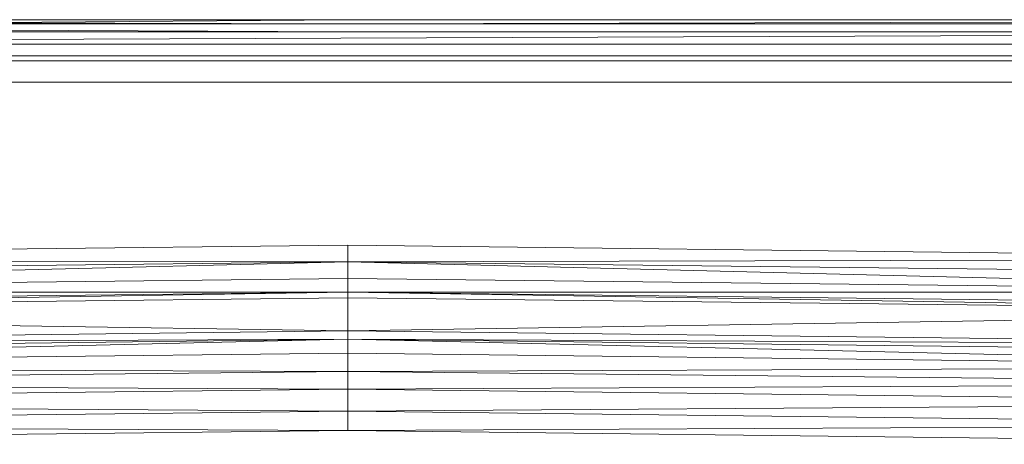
# Model space of a CAD drawing. Header units: metres. Extents: x 391.1 to 427.5, y 12.7 to 28.4.
# Tile 29 of 222: x 408.633 to 408.873, y 14.877 to 14.981. Entities that reach past the tile are written whole.
import ezdxf

# ---------------------------------------------------------------- set-up
doc = ezdxf.new("R2010")
doc.units = ezdxf.units.M
doc.layers.add('02_MOBILIARIO', color=7, linetype='Continuous', lineweight=18)
doc.layers.add('Mobiliario', color=7, linetype='Continuous', lineweight=18)

# ---------------------------------------------------------------- blocks, each defined once
blk = doc.blocks.new('Family - Plats de dutxa PS-1-153583-01_ENLLUMENAT_PS1')
at = {"layer": '02_MOBILIARIO', "color": 253, "true_color": 0xaaaaaa}
for p, q in [((0.81, 0.80026), (0.01, 0.80026)), ((0.81, 0.80026), (0.01, 0.80026)), ((0.02, 0.80026), (0.51, 0.80026)), ((0.02, 0.80026), (0.51, 0.80026)), ((0.41, 0.79926), (0.02, 0.80026)), ((0.41, 0.80026), (0.02, 0.80026)), ((0.41, 0.79926), (0.02, 0.80026)), ((0.41, 0.80026), (0.02, 0.79726)), ((0.02, 0.79726), (0.41, 0.80026)), ((0.02, 0.80026), (0.41, 0.80026)), ((0.02, 0.80026), (0.41, 0.79926)), ((0.02, 0.80026), (0.41, 0.79926)), ((0.41, 0.79926), (0.02, 0.79926)), ((0.41, 0.79726), (0.02, 0.79926)), ((0.41, 0.79726), (0.02, 0.79926)), ((0.41, 0.79926), (0.02, 0.79926)), ((0.8, 0.80026), (0.41, 0.79926)), ((0.41, 0.79926), (0.8, 0.80026)), ((0.41, 0.79926), (0.8, 0.80026)), ((0.41, 0.80026), (0.8, 0.80026)), ((0.41, 0.79926), (0.8, 0.80026)), ((0.8, 0.80026), (0.41, 0.80026)), ((0.8, 0.79926), (0.41, 0.79926)), ((0.41, 0.79926), (0.8, 0.79926)), ((0.51, 0.80026), (0.8, 0.80026)), ((0.51, 0.80026), (0.8, 0.80026)), ((0.51, 0.79726), (0.02, 0.79726)), ((0.02, 0.79726), (0.41, 0.79726)), ((0.02, 0.79726), (0.41, 0.79726)), ((0.41, 0.79726), (0.02, 0.79726)), ((0.8, 0.79726), (0.021, 0.79426)), ((0.021, 0.79426), (0.8, 0.79726)), ((0.41, 0.79726), (0.8, 0.79726)), ((0.8, 0.79726), (0.41, 0.79726)), ((0.8, 0.79726), (0.41, 0.79726)), ((0.8, 0.79726), (0.51, 0.79726)), ((0.021, 0.79426), (0.41, 0.79426)), ((0.41, 0.79426), (0.021, 0.79426)), ((0.799, 0.79426), (0.41, 0.79426)), ((0.799, 0.79426), (0.41, 0.79426)), ((0.022, 0.79026), (0.41, 0.79026)), ((0.41, 0.79026), (0.022, 0.79026)), ((0.038, 0.79146), (0.79, 0.79146)), ((0.798, 0.79026), (0.41, 0.79026)), ((0.798, 0.79026), (0.41, 0.79026)), ((0.79, 0.78506), (0.038, 0.78506)), ((0.41, 0.74526), (0.11556, 0.74189)), ((0.11556, 0.74189), (0.41, 0.74526)), ((0.70444, 0.74189), (0.41, 0.74526)), ((0.41, 0.74122), (0.41, 0.74526)), ((0.41, 0.74526), (0.70444, 0.74189)), ((0.41, 0.74526), (0.41, 0.74122)), ((0.41, 0.74122), (0.11556, 0.74189)), ((0.11556, 0.74189), (0.41, 0.74122)), ((0.70444, 0.74189), (0.41, 0.74122)), ((0.41, 0.74122), (0.70444, 0.74189)), ((0.41, 0.74122), (0.11556, 0.73785)), ((0.41, 0.74122), (0.11556, 0.7338)), ((0.41, 0.74122), (0.11556, 0.73785)), ((0.11556, 0.7338), (0.41, 0.74122)), ((0.41, 0.74122), (0.70444, 0.7338)), ((0.41, 0.74122), (0.41, 0.73717)), ((0.70444, 0.7338), (0.41, 0.74122)), ((0.41, 0.74122), (0.70444, 0.73785)), ((0.70444, 0.73785), (0.41, 0.74122)), ((0.41, 0.74122), (0.41, 0.73717)), ((0.11556, 0.7338), (0.41, 0.73717)), ((0.11556, 0.7338), (0.41, 0.73717)), ((0.41, 0.7338), (0.41, 0.73717)), ((0.41, 0.73717), (0.70444, 0.7338)), ((0.70444, 0.7338), (0.41, 0.73717)), ((0.41, 0.73717), (0.41, 0.7338)), ((0.41, 0.7338), (0.11556, 0.73043)), ((0.41, 0.7338), (0.11556, 0.7338)), ((0.11556, 0.7338), (0.41, 0.7338)), ((0.41, 0.7338), (0.11556, 0.72908)), ((0.41, 0.7338), (0.11556, 0.73043)), ((0.11556, 0.72908), (0.41, 0.7338)), ((0.11556, 0.72908), (0.41, 0.73245)), ((0.11556, 0.72908), (0.41, 0.73245)), ((0.41, 0.7338), (0.70444, 0.72908)), ((0.41, 0.7338), (0.41, 0.73245)), ((0.70444, 0.72908), (0.41, 0.7338)), ((0.41, 0.7338), (0.70444, 0.73043)), ((0.70444, 0.7338), (0.41, 0.7338)), ((0.70444, 0.73043), (0.41, 0.7338)), ((0.41, 0.7338), (0.70444, 0.7338)), ((0.41, 0.7338), (0.41, 0.73245)), ((0.41, 0.72436), (0.41, 0.73245)), ((0.41, 0.73245), (0.70444, 0.72908)), ((0.70444, 0.72908), (0.41, 0.73245)), ((0.41, 0.73245), (0.41, 0.72436)), ((0.41, 0.72436), (0.11556, 0.72908)), ((0.11556, 0.72908), (0.41, 0.72436)), ((0.70444, 0.72908), (0.41, 0.72436)), ((0.41, 0.72436), (0.70444, 0.72908)), ((0.41, 0.72436), (0.12297, 0.72099)), ((0.12297, 0.72099), (0.41, 0.72436)), ((0.41, 0.72234), (0.41, 0.72436)), ((0.41, 0.72436), (0.69702, 0.72099)), ((0.69702, 0.72099), (0.41, 0.72436)), ((0.41, 0.72436), (0.41, 0.72234)), ((0.41, 0.72234), (0.12297, 0.71897)), ((0.41, 0.72234), (0.12297, 0.72099)), ((0.12297, 0.72099), (0.41, 0.72234)), ((0.41, 0.72234), (0.12297, 0.7156)), ((0.41, 0.72234), (0.12297, 0.71897)), ((0.12297, 0.7156), (0.41, 0.72234)), ((0.41, 0.72234), (0.69702, 0.7156)), ((0.41, 0.72234), (0.41, 0.71897)), ((0.69702, 0.7156), (0.41, 0.72234)), ((0.41, 0.72234), (0.69702, 0.71897)), ((0.69702, 0.72099), (0.41, 0.72234)), ((0.69702, 0.71897), (0.41, 0.72234)), ((0.41, 0.72234), (0.69702, 0.72099)), ((0.41, 0.72234), (0.41, 0.71897)), ((0.12297, 0.7156), (0.41, 0.71897)), ((0.12297, 0.7156), (0.41, 0.71897)), ((0.41, 0.71444), (0.41, 0.71897)), ((0.41, 0.71897), (0.69702, 0.7156)), ((0.69702, 0.7156), (0.41, 0.71897)), ((0.41, 0.71897), (0.41, 0.71444)), ((0.41, 0.71444), (0.12297, 0.7156)), ((0.12297, 0.7156), (0.41, 0.71444)), ((0.69702, 0.7156), (0.41, 0.71444)), ((0.41, 0.71444), (0.69702, 0.7156)), ((0.41, 0.71444), (0.12297, 0.71155)), ((0.12297, 0.71155), (0.41, 0.71444)), ((0.41, 0.7102), (0.41, 0.71444)), ((0.41, 0.71444), (0.69702, 0.71155)), ((0.69702, 0.71155), (0.41, 0.71444)), ((0.41, 0.71444), (0.41, 0.7102)), ((0.41, 0.7102), (0.12297, 0.71155)), ((0.12297, 0.71155), (0.41, 0.7102)), ((0.69702, 0.71155), (0.41, 0.7102)), ((0.41, 0.7102), (0.69702, 0.71155)), ((0.41, 0.7102), (0.12297, 0.70683)), ((0.12297, 0.70683), (0.41, 0.7102)), ((0.41, 0.70481), (0.41, 0.7102)), ((0.41, 0.7102), (0.69702, 0.70683)), ((0.69702, 0.70683), (0.41, 0.7102)), ((0.41, 0.7102), (0.41, 0.70481)), ((0.41, 0.70481), (0.12297, 0.70683)), ((0.12297, 0.70683), (0.41, 0.70481)), ((0.69702, 0.70683), (0.41, 0.70481)), ((0.41, 0.70481), (0.69702, 0.70683)), ((0.41, 0.70481), (0.12297, 0.70144)), ((0.12297, 0.70144), (0.41, 0.70481)), ((0.41, 0.70009), (0.41, 0.70481)), ((0.41, 0.70481), (0.69702, 0.70144)), ((0.69702, 0.70144), (0.41, 0.70481)), ((0.41, 0.70481), (0.41, 0.70009)), ((0.41, 0.70009), (0.12297, 0.70144)), ((0.12297, 0.70144), (0.41, 0.70009)), ((0.69702, 0.70144), (0.41, 0.70009)), ((0.41, 0.70009), (0.69702, 0.70144)), ((0.12297, 0.69672), (0.41, 0.70009)), ((0.41, 0.70009), (0.12297, 0.69672)), ((0.69702, 0.69672), (0.41, 0.70009)), ((0.69702, 0.69672), (0.41, 0.70009))]:
    blk.add_line(p, q, dxfattribs=at)
at = {"layer": 'Mobiliario', "color": 253, "true_color": 0xaaaaaa}
for p, q in [((0.79, 0.79146), (0.038, 0.79146)), ((0.038, 0.78506), (0.79, 0.78506))]:
    blk.add_line(p, q, dxfattribs=at)
blk = doc.blocks.new('LONDR55-XX_ZZ-ARQ-CAA-M3D-Londres55_ifc-1-01_ENLLUMENAT_PS1')
at = {"layer": '02_MOBILIARIO', "color": 253, "lineweight": 18, "true_color": 0xaaaaaa}
blk.add_blockref('Family - Plats de dutxa PS-1-153583-01_ENLLUMENAT_PS1', (408.30344, 14.18035), dxfattribs=at)

msp = doc.modelspace()

# ---------------------------------------------------------------- block references
at = {"lineweight": 5}
msp.add_blockref('LONDR55-XX_ZZ-ARQ-CAA-M3D-Londres55_ifc-1-01_ENLLUMENAT_PS1', (0, 0), dxfattribs=at)

doc.saveas('drawing.dxf')
